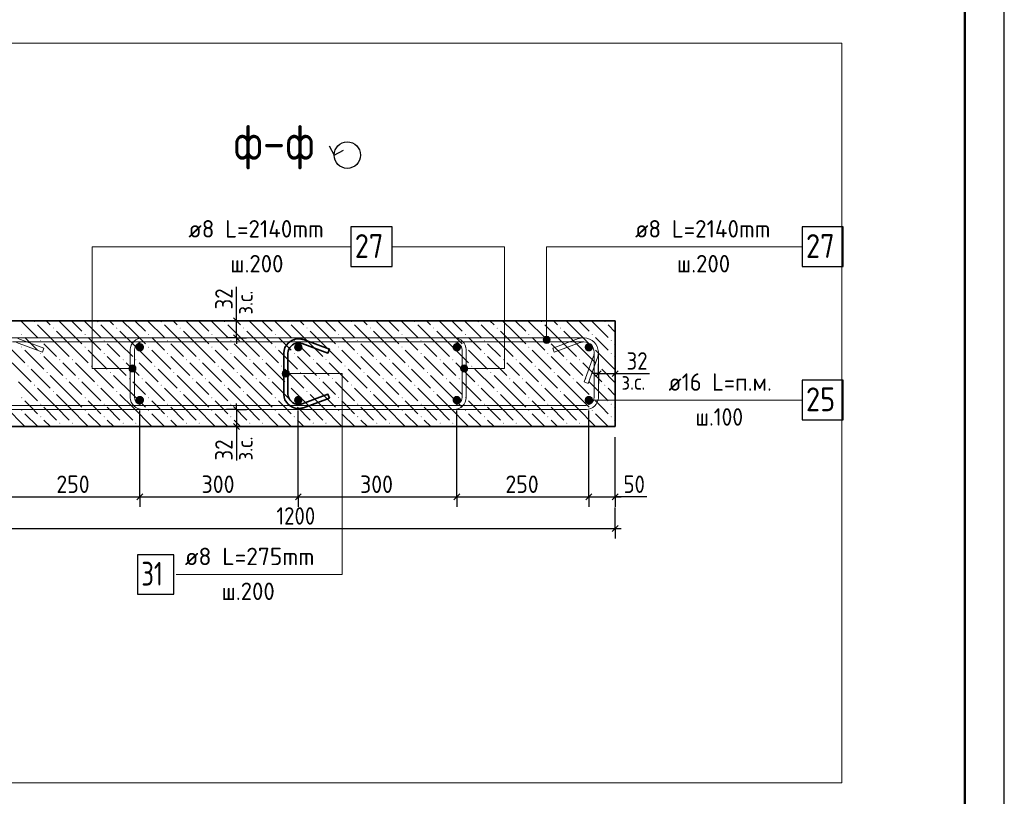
# Model space of a CAD drawing. Header units: millimetres. Extents: x 0 to 42000, y 0 to 29700.
# Tile 15 of 18: x 29574 to 42000, y 7198 to 16995. Entities that reach past the tile are written whole.
import ezdxf

# ---------------------------------------------------------------- set-up
doc = ezdxf.new("R2010")
doc.units = ezdxf.units.MM
for name, color, linetype, lineweight in [('S1 Продольная арматура', 7, 'Continuous', 35), ('Standard', 7, 'Continuous', 25), ('ЖБ Пилон', 7, 'Continuous', 35), ('Заголовок чертежа', 7, 'Continuous', 25), ('Затяжка', 52, 'Continuous', 25), ('Позиционная метка линия выноска', 7, 'Continuous', 13)]:
    doc.layers.add(name, color=color, linetype=linetype, lineweight=lineweight)
doc.layers.add('Размерная выноска', color=7, linetype='Continuous')
doc.layers.add('Хомут', color=7, linetype='Continuous', lineweight=25, true_color=0x6e3c1e)
doc.styles.add('ISOCPEUR', font='txt')

msp = doc.modelspace()

# ---------------------------------------------------------------- hatches: boundary and pattern name
at = {"layer": 'S1 Продольная арматура', "linetype": 'Continuous', "lineweight": 18, "transparency": 33554687}
for points in [[(31144, 12863), (31140, 12883), (31128, 12901), (31111, 12912), (31090, 12916), (31070, 12912), (31053, 12901), (31041, 12883), (31037, 12863), (31041, 12843), (31053, 12825), (31070, 12814), (31090, 12810), (31111, 12814), (31128, 12825), (31140, 12843)], [(31144, 12863), (31140, 12883), (31128, 12901), (31111, 12912), (31090, 12916), (31070, 12912), (31053, 12901), (31041, 12883), (31037, 12863), (31041, 12843), (31053, 12825), (31070, 12814), (31090, 12810), (31111, 12814), (31128, 12825), (31140, 12843)], [(33144, 12863), (33140, 12883), (33128, 12901), (33111, 12912), (33090, 12916), (33070, 12912), (33053, 12901), (33041, 12883), (33037, 12863), (33041, 12843), (33053, 12825), (33070, 12814), (33090, 12810), (33111, 12814), (33128, 12825), (33140, 12843)], [(33144, 12863), (33140, 12883), (33128, 12901), (33111, 12912), (33090, 12916), (33070, 12912), (33053, 12901), (33041, 12883), (33037, 12863), (33041, 12843), (33053, 12825), (33070, 12814), (33090, 12810), (33111, 12814), (33128, 12825), (33140, 12843)], [(35144, 12863), (35140, 12883), (35128, 12901), (35111, 12912), (35090, 12916), (35070, 12912), (35053, 12901), (35041, 12883), (35037, 12863), (35041, 12843), (35053, 12825), (35070, 12814), (35090, 12810), (35111, 12814), (35128, 12825), (35140, 12843)], [(35144, 12863), (35140, 12883), (35128, 12901), (35111, 12912), (35090, 12916), (35070, 12912), (35053, 12901), (35041, 12883), (35037, 12863), (35041, 12843), (35053, 12825), (35070, 12814), (35090, 12810), (35111, 12814), (35128, 12825), (35140, 12843)], [(36810, 12863), (36806, 12883), (36795, 12901), (36777, 12912), (36757, 12916), (36737, 12912), (36719, 12901), (36708, 12883), (36704, 12863), (36708, 12843), (36719, 12825), (36737, 12814), (36757, 12810), (36777, 12814), (36795, 12825), (36806, 12843)], [(36810, 12863), (36806, 12883), (36795, 12901), (36777, 12912), (36757, 12916), (36737, 12912), (36719, 12901), (36708, 12883), (36704, 12863), (36708, 12843), (36719, 12825), (36737, 12814), (36757, 12810), (36777, 12814), (36795, 12825), (36806, 12843)], [(31144, 12196), (31140, 12217), (31128, 12234), (31111, 12246), (31090, 12250), (31070, 12246), (31053, 12234), (31041, 12217), (31037, 12196), (31041, 12176), (31053, 12159), (31070, 12147), (31090, 12143), (31111, 12147), (31128, 12159), (31140, 12176)], [(31144, 12196), (31140, 12217), (31128, 12234), (31111, 12246), (31090, 12250), (31070, 12246), (31053, 12234), (31041, 12217), (31037, 12196), (31041, 12176), (31053, 12159), (31070, 12147), (31090, 12143), (31111, 12147), (31128, 12159), (31140, 12176)], [(33144, 12196), (33140, 12217), (33128, 12234), (33111, 12246), (33090, 12250), (33070, 12246), (33053, 12234), (33041, 12217), (33037, 12196), (33041, 12176), (33053, 12159), (33070, 12147), (33090, 12143), (33111, 12147), (33128, 12159), (33140, 12176)], [(33144, 12196), (33140, 12217), (33128, 12234), (33111, 12246), (33090, 12250), (33070, 12246), (33053, 12234), (33041, 12217), (33037, 12196), (33041, 12176), (33053, 12159), (33070, 12147), (33090, 12143), (33111, 12147), (33128, 12159), (33140, 12176)], [(35144, 12196), (35140, 12217), (35128, 12234), (35111, 12246), (35090, 12250), (35070, 12246), (35053, 12234), (35041, 12217), (35037, 12196), (35041, 12176), (35053, 12159), (35070, 12147), (35090, 12143), (35111, 12147), (35128, 12159), (35140, 12176)], [(35144, 12196), (35140, 12217), (35128, 12234), (35111, 12246), (35090, 12250), (35070, 12246), (35053, 12234), (35041, 12217), (35037, 12196), (35041, 12176), (35053, 12159), (35070, 12147), (35090, 12143), (35111, 12147), (35128, 12159), (35140, 12176)], [(36810, 12196), (36806, 12217), (36795, 12234), (36777, 12246), (36757, 12250), (36737, 12246), (36719, 12234), (36708, 12217), (36704, 12196), (36708, 12176), (36719, 12159), (36737, 12147), (36757, 12143), (36777, 12147), (36795, 12159), (36806, 12176)], [(36810, 12196), (36806, 12217), (36795, 12234), (36777, 12246), (36757, 12250), (36737, 12246), (36719, 12234), (36708, 12217), (36704, 12196), (36708, 12176), (36719, 12159), (36737, 12147), (36757, 12143), (36777, 12147), (36795, 12159), (36806, 12176)]]:
    msp.add_hatch(color=7, dxfattribs=at).paths.add_polyline_path(points)
at = {"layer": 'ЖБ Пилон', "linetype": 'Continuous', "lineweight": 18, "transparency": 33554687}
for points in [[(29753, 13185), (29760, 13192), (29766, 13185), (29760, 13179)], [(30553, 13185), (30560, 13192), (30566, 13185), (30560, 13179)], [(31353, 13185), (31360, 13192), (31366, 13185), (31360, 13179)], [(32153, 13185), (32160, 13192), (32166, 13185), (32160, 13179)], [(32953, 13185), (32960, 13192), (32966, 13185), (32960, 13179)], [(33753, 13185), (33760, 13192), (33766, 13185), (33760, 13179)], [(34553, 13185), (34560, 13192), (34566, 13185), (34560, 13179)], [(35353, 13185), (35360, 13192), (35366, 13185), (35360, 13179)], [(36153, 13185), (36160, 13192), (36166, 13185), (36160, 13179)], [(36953, 13185), (36960, 13192), (36966, 13185), (36960, 13179)], [(29993, 13105), (30000, 13112), (30006, 13105), (30000, 13099)], [(30793, 13105), (30800, 13112), (30806, 13105), (30800, 13099)], [(31593, 13105), (31600, 13112), (31606, 13105), (31600, 13099)], [(32393, 13105), (32400, 13112), (32406, 13105), (32400, 13099)], [(33193, 13105), (33200, 13112), (33206, 13105), (33200, 13099)], [(33993, 13105), (34000, 13112), (34006, 13105), (34000, 13099)], [(34793, 13105), (34800, 13112), (34806, 13105), (34800, 13099)], [(35593, 13105), (35600, 13112), (35606, 13105), (35600, 13099)], [(36393, 13105), (36400, 13112), (36406, 13105), (36400, 13099)], [(29593, 13025), (29600, 13032), (29606, 13025), (29600, 13019)], [(29833, 12945), (29840, 12952), (29846, 12945), (29840, 12939)], [(30393, 13025), (30400, 13032), (30406, 13025), (30400, 13019)], [(30633, 12945), (30640, 12952), (30646, 12945), (30640, 12939)], [(31193, 13025), (31200, 13032), (31206, 13025), (31200, 13019)], [(31433, 12945), (31440, 12952), (31446, 12945), (31440, 12939)], [(31993, 13025), (32000, 13032), (32006, 13025), (32000, 13019)], [(32233, 12945), (32240, 12952), (32246, 12945), (32240, 12939)], [(32793, 13025), (32800, 13032), (32806, 13025), (32800, 13019)], [(33033, 12945), (33040, 12952), (33046, 12945), (33040, 12939)], [(33593, 13025), (33600, 13032), (33606, 13025), (33600, 13019)], [(33833, 12945), (33840, 12952), (33846, 12945), (33840, 12939)], [(34393, 13025), (34400, 13032), (34406, 13025), (34400, 13019)], [(34633, 12945), (34640, 12952), (34646, 12945), (34640, 12939)], [(35193, 13025), (35200, 13032), (35206, 13025), (35200, 13019)], [(35433, 12945), (35440, 12952), (35446, 12945), (35440, 12939)], [(35993, 13025), (36000, 13032), (36006, 13025), (36000, 13019)], [(36233, 12945), (36240, 12952), (36246, 12945), (36240, 12939)], [(36793, 13025), (36800, 13032), (36806, 13025), (36800, 13019)], [(37033, 12945), (37040, 12952), (37046, 12945), (37040, 12939)], [(29593, 12865), (29600, 12872), (29606, 12865), (29600, 12859)], [(30393, 12865), (30400, 12872), (30406, 12865), (30400, 12859)], [(31193, 12865), (31200, 12872), (31206, 12865), (31200, 12859)], [(31993, 12865), (32000, 12872), (32006, 12865), (32000, 12859)], [(32793, 12865), (32800, 12872), (32806, 12865), (32800, 12859)], [(33593, 12865), (33600, 12872), (33606, 12865), (33600, 12859)], [(34393, 12865), (34400, 12872), (34406, 12865), (34400, 12859)], [(35193, 12865), (35200, 12872), (35206, 12865), (35200, 12859)], [(35993, 12865), (36000, 12872), (36006, 12865), (36000, 12859)], [(36793, 12865), (36800, 12872), (36806, 12865), (36800, 12859)], [(29833, 12785), (29840, 12792), (29846, 12785), (29840, 12779)], [(30073, 12705), (30080, 12712), (30086, 12705), (30080, 12699)], [(30233, 12705), (30240, 12712), (30246, 12705), (30240, 12699)], [(30633, 12785), (30640, 12792), (30646, 12785), (30640, 12779)], [(30873, 12705), (30880, 12712), (30886, 12705), (30880, 12699)], [(31033, 12705), (31040, 12712), (31046, 12705), (31040, 12699)], [(31433, 12785), (31440, 12792), (31446, 12785), (31440, 12779)], [(31673, 12705), (31680, 12712), (31686, 12705), (31680, 12699)], [(31833, 12705), (31840, 12712), (31846, 12705), (31840, 12699)], [(32233, 12785), (32240, 12792), (32246, 12785), (32240, 12779)], [(32473, 12705), (32480, 12712), (32486, 12705), (32480, 12699)], [(32633, 12705), (32640, 12712), (32646, 12705), (32640, 12699)], [(33033, 12785), (33040, 12792), (33046, 12785), (33040, 12779)], [(33273, 12705), (33280, 12712), (33286, 12705), (33280, 12699)], [(33433, 12705), (33440, 12712), (33446, 12705), (33440, 12699)], [(33833, 12785), (33840, 12792), (33846, 12785), (33840, 12779)], [(34073, 12705), (34080, 12712), (34086, 12705), (34080, 12699)], [(34233, 12705), (34240, 12712), (34246, 12705), (34240, 12699)], [(34633, 12785), (34640, 12792), (34646, 12785), (34640, 12779)], [(34873, 12705), (34880, 12712), (34886, 12705), (34880, 12699)], [(35033, 12705), (35040, 12712), (35046, 12705), (35040, 12699)], [(35433, 12785), (35440, 12792), (35446, 12785), (35440, 12779)], [(35673, 12705), (35680, 12712), (35686, 12705), (35680, 12699)], [(35833, 12705), (35840, 12712), (35846, 12705), (35840, 12699)], [(36233, 12785), (36240, 12792), (36246, 12785), (36240, 12779)], [(36473, 12705), (36480, 12712), (36486, 12705), (36480, 12699)], [(36633, 12705), (36640, 12712), (36646, 12705), (36640, 12699)], [(37033, 12785), (37040, 12792), (37046, 12785), (37040, 12779)], [(29673, 12625), (29680, 12632), (29686, 12625), (29680, 12619)], [(29913, 12545), (29920, 12552), (29926, 12545), (29920, 12539)], [(30473, 12625), (30480, 12632), (30486, 12625), (30480, 12619)], [(30713, 12545), (30720, 12552), (30726, 12545), (30720, 12539)], [(31273, 12625), (31280, 12632), (31286, 12625), (31280, 12619)], [(31513, 12545), (31520, 12552), (31526, 12545), (31520, 12539)], [(32073, 12625), (32080, 12632), (32086, 12625), (32080, 12619)], [(32313, 12545), (32320, 12552), (32326, 12545), (32320, 12539)], [(32873, 12625), (32880, 12632), (32886, 12625), (32880, 12619)], [(33113, 12545), (33120, 12552), (33126, 12545), (33120, 12539)], [(33673, 12625), (33680, 12632), (33686, 12625), (33680, 12619)], [(33913, 12545), (33920, 12552), (33926, 12545), (33920, 12539)], [(34473, 12625), (34480, 12632), (34486, 12625), (34480, 12619)], [(34713, 12545), (34720, 12552), (34726, 12545), (34720, 12539)], [(35273, 12625), (35280, 12632), (35286, 12625), (35280, 12619)], [(35513, 12545), (35520, 12552), (35526, 12545), (35520, 12539)], [(36073, 12625), (36080, 12632), (36086, 12625), (36080, 12619)], [(36313, 12545), (36320, 12552), (36326, 12545), (36320, 12539)], [(36873, 12625), (36880, 12632), (36886, 12625), (36880, 12619)], [(30153, 12465), (30160, 12472), (30166, 12465), (30160, 12459)], [(30313, 12465), (30320, 12472), (30326, 12465), (30320, 12459)], [(30953, 12465), (30960, 12472), (30966, 12465), (30960, 12459)], [(31113, 12465), (31120, 12472), (31126, 12465), (31120, 12459)], [(31753, 12465), (31760, 12472), (31766, 12465), (31760, 12459)], [(31913, 12465), (31920, 12472), (31926, 12465), (31920, 12459)], [(32553, 12465), (32560, 12472), (32566, 12465), (32560, 12459)], [(32713, 12465), (32720, 12472), (32726, 12465), (32720, 12459)], [(33353, 12465), (33360, 12472), (33366, 12465), (33360, 12459)], [(33513, 12465), (33520, 12472), (33526, 12465), (33520, 12459)], [(34153, 12465), (34160, 12472), (34166, 12465), (34160, 12459)], [(34313, 12465), (34320, 12472), (34326, 12465), (34320, 12459)], [(34953, 12465), (34960, 12472), (34966, 12465), (34960, 12459)], [(35113, 12465), (35120, 12472), (35126, 12465), (35120, 12459)], [(35753, 12465), (35760, 12472), (35766, 12465), (35760, 12459)], [(35913, 12465), (35920, 12472), (35926, 12465), (35920, 12459)], [(36553, 12465), (36560, 12472), (36566, 12465), (36560, 12459)], [(36713, 12465), (36720, 12472), (36726, 12465), (36720, 12459)], [(29753, 12385), (29760, 12392), (29766, 12385), (29760, 12379)], [(29993, 12305), (30000, 12312), (30006, 12305), (30000, 12299)], [(30553, 12385), (30560, 12392), (30566, 12385), (30560, 12379)], [(30793, 12305), (30800, 12312), (30806, 12305), (30800, 12299)], [(31353, 12385), (31360, 12392), (31366, 12385), (31360, 12379)], [(31593, 12305), (31600, 12312), (31606, 12305), (31600, 12299)], [(32153, 12385), (32160, 12392), (32166, 12385), (32160, 12379)], [(32393, 12305), (32400, 12312), (32406, 12305), (32400, 12299)], [(32953, 12385), (32960, 12392), (32966, 12385), (32960, 12379)], [(33193, 12305), (33200, 12312), (33206, 12305), (33200, 12299)], [(33753, 12385), (33760, 12392), (33766, 12385), (33760, 12379)], [(33993, 12305), (34000, 12312), (34006, 12305), (34000, 12299)], [(34553, 12385), (34560, 12392), (34566, 12385), (34560, 12379)], [(34793, 12305), (34800, 12312), (34806, 12305), (34800, 12299)], [(35353, 12385), (35360, 12392), (35366, 12385), (35360, 12379)], [(35593, 12305), (35600, 12312), (35606, 12305), (35600, 12299)], [(36153, 12385), (36160, 12392), (36166, 12385), (36160, 12379)], [(36393, 12305), (36400, 12312), (36406, 12305), (36400, 12299)], [(36953, 12385), (36960, 12392), (36966, 12385), (36960, 12379)], [(29593, 12225), (29600, 12232), (29606, 12225), (29600, 12219)], [(30393, 12225), (30400, 12232), (30406, 12225), (30400, 12219)], [(31193, 12225), (31200, 12232), (31206, 12225), (31200, 12219)], [(31993, 12225), (32000, 12232), (32006, 12225), (32000, 12219)], [(32793, 12225), (32800, 12232), (32806, 12225), (32800, 12219)], [(33593, 12225), (33600, 12232), (33606, 12225), (33600, 12219)], [(34393, 12225), (34400, 12232), (34406, 12225), (34400, 12219)], [(35193, 12225), (35200, 12232), (35206, 12225), (35200, 12219)], [(35993, 12225), (36000, 12232), (36006, 12225), (36000, 12219)], [(36793, 12225), (36800, 12232), (36806, 12225), (36800, 12219)], [(29593, 12065), (29600, 12072), (29606, 12065), (29600, 12059)], [(29833, 12145), (29840, 12152), (29846, 12145), (29840, 12139)], [(30393, 12065), (30400, 12072), (30406, 12065), (30400, 12059)], [(30633, 12145), (30640, 12152), (30646, 12145), (30640, 12139)], [(31193, 12065), (31200, 12072), (31206, 12065), (31200, 12059)], [(31433, 12145), (31440, 12152), (31446, 12145), (31440, 12139)], [(31993, 12065), (32000, 12072), (32006, 12065), (32000, 12059)], [(32233, 12145), (32240, 12152), (32246, 12145), (32240, 12139)], [(32793, 12065), (32800, 12072), (32806, 12065), (32800, 12059)], [(33033, 12145), (33040, 12152), (33046, 12145), (33040, 12139)], [(33593, 12065), (33600, 12072), (33606, 12065), (33600, 12059)], [(33833, 12145), (33840, 12152), (33846, 12145), (33840, 12139)], [(34393, 12065), (34400, 12072), (34406, 12065), (34400, 12059)], [(34633, 12145), (34640, 12152), (34646, 12145), (34640, 12139)], [(35193, 12065), (35200, 12072), (35206, 12065), (35200, 12059)], [(35433, 12145), (35440, 12152), (35446, 12145), (35440, 12139)], [(35993, 12065), (36000, 12072), (36006, 12065), (36000, 12059)], [(36233, 12145), (36240, 12152), (36246, 12145), (36240, 12139)], [(36793, 12065), (36800, 12072), (36806, 12065), (36800, 12059)], [(37033, 12145), (37040, 12152), (37046, 12145), (37040, 12139)], [(29833, 11985), (29840, 11992), (29846, 11985), (29840, 11979)], [(30633, 11985), (30640, 11992), (30646, 11985), (30640, 11979)], [(31433, 11985), (31440, 11992), (31446, 11985), (31440, 11979)], [(32233, 11985), (32240, 11992), (32246, 11985), (32240, 11979)], [(33033, 11985), (33040, 11992), (33046, 11985), (33040, 11979)], [(33833, 11985), (33840, 11992), (33846, 11985), (33840, 11979)], [(34633, 11985), (34640, 11992), (34646, 11985), (34640, 11979)], [(35433, 11985), (35440, 11992), (35446, 11985), (35440, 11979)], [(36233, 11985), (36240, 11992), (36246, 11985), (36240, 11979)], [(37033, 11985), (37040, 11992), (37046, 11985), (37040, 11979)], [(30073, 11905), (30080, 11912), (30086, 11905), (30080, 11899)], [(30233, 11905), (30240, 11912), (30246, 11905), (30240, 11899)], [(30873, 11905), (30880, 11912), (30886, 11905), (30880, 11899)], [(31033, 11905), (31040, 11912), (31046, 11905), (31040, 11899)], [(31673, 11905), (31680, 11912), (31686, 11905), (31680, 11899)], [(31833, 11905), (31840, 11912), (31846, 11905), (31840, 11899)], [(32473, 11905), (32480, 11912), (32486, 11905), (32480, 11899)], [(32633, 11905), (32640, 11912), (32646, 11905), (32640, 11899)], [(33273, 11905), (33280, 11912), (33286, 11905), (33280, 11899)], [(33433, 11905), (33440, 11912), (33446, 11905), (33440, 11899)], [(34073, 11905), (34080, 11912), (34086, 11905), (34080, 11899)], [(34233, 11905), (34240, 11912), (34246, 11905), (34240, 11899)], [(34873, 11905), (34880, 11912), (34886, 11905), (34880, 11899)], [(35033, 11905), (35040, 11912), (35046, 11905), (35040, 11899)], [(35673, 11905), (35680, 11912), (35686, 11905), (35680, 11899)], [(35833, 11905), (35840, 11912), (35846, 11905), (35840, 11899)], [(36473, 11905), (36480, 11912), (36486, 11905), (36480, 11899)], [(36633, 11905), (36640, 11912), (36646, 11905), (36640, 11899)]]:
    msp.add_hatch(color=7, dxfattribs=at).paths.add_polyline_path(points, flags=16)
at = {"layer": 'Позиционная метка линия выноска', "linetype": 'Continuous', "lineweight": 13, "transparency": 33554687}
for points in [[(36262, 12979), (36185, 12979), (36179, 12956)], [(36262, 12979), (36179, 12956), (36269, 12956)], [(36269, 12956), (36179, 12956), (36185, 12934)], [(36246, 12995), (36201, 12995), (36185, 12979)], [(36246, 12995), (36185, 12979), (36262, 12979)], [(36269, 12956), (36185, 12934), (36262, 12934)], [(36262, 12934), (36185, 12934), (36201, 12918)], [(36201, 12995), (36246, 12995), (36224, 13001)], [(36262, 12934), (36201, 12918), (36246, 12918)], [(36246, 12918), (36201, 12918), (36224, 12911)], [(30958, 12574), (30958, 12619), (30952, 12596)], [(30958, 12619), (30974, 12558), (30974, 12635)], [(30958, 12619), (30958, 12574), (30974, 12558)], [(30974, 12635), (30997, 12551), (30997, 12641)], [(30974, 12635), (30974, 12558), (30997, 12551)], [(30997, 12641), (30997, 12551), (31019, 12558)], [(30997, 12641), (31019, 12558), (31019, 12635)], [(31019, 12635), (31019, 12558), (31036, 12574)], [(31019, 12635), (31036, 12574), (31036, 12619)], [(31036, 12619), (31036, 12574), (31042, 12596)], [(32895, 12507), (32895, 12552), (32888, 12530)], [(32911, 12491), (32911, 12568), (32895, 12552)], [(32911, 12491), (32895, 12552), (32895, 12507)], [(32933, 12485), (32933, 12575), (32911, 12568)], [(32933, 12485), (32911, 12568), (32911, 12491)], [(32956, 12491), (32956, 12568), (32933, 12575)], [(32956, 12491), (32933, 12575), (32933, 12485)], [(32972, 12507), (32972, 12552), (32956, 12568)], [(32972, 12507), (32956, 12568), (32956, 12491)], [(32972, 12552), (32972, 12507), (32978, 12530)], [(35145, 12574), (35145, 12619), (35139, 12596)], [(35161, 12558), (35161, 12635), (35145, 12619)], [(35161, 12558), (35145, 12619), (35145, 12574)], [(35184, 12551), (35184, 12641), (35161, 12635)], [(35184, 12551), (35161, 12635), (35161, 12558)], [(35206, 12558), (35206, 12635), (35184, 12641)], [(35206, 12558), (35184, 12641), (35184, 12551)], [(35222, 12574), (35222, 12619), (35206, 12635)], [(35222, 12574), (35206, 12635), (35206, 12558)], [(35222, 12619), (35222, 12574), (35229, 12596)]]:
    msp.add_hatch(color=7, dxfattribs=at).paths.add_polyline_path(points)

# ---------------------------------------------------------------- linework, layer by layer
at = {"layer": 'S1 Продольная арматура', "color": 7, "linetype": 'Continuous', "lineweight": 25, "transparency": 33554687}
msp.add_lwpolyline([(39447, 11946), (39967, 11946), (39967, 12446), (39447, 12446), (39447, 11946)], dxfattribs=at)
at = {"layer": 'Standard', "color": 7, "linetype": 'Continuous', "lineweight": -3, "transparency": 33554687}
for p, q in [((32311, 13196), (32186, 13196)), ((32311, 13196), (32311, 13271)), ((32311, 13196), (32436, 13196)), ((32311, 12983), (32311, 13196)), ((32311, 12983), (32186, 12983)), ((32311, 12983), (32436, 12983)), ((32311, 12983), (32311, 12908)), ((36877, 12530), (36877, 12655)), ((37090, 12530), (37090, 12655)), ((36877, 12530), (36802, 12530)), ((36877, 12530), (36877, 12405)), ((36877, 12530), (37090, 12530)), ((37090, 12530), (37090, 12405)), ((37090, 12530), (37165, 12530)), ((32311, 12077), (32186, 12077)), ((32311, 12077), (32311, 12152)), ((32311, 12077), (32436, 12077)), ((32311, 12077), (32311, 11863)), ((32311, 11863), (32186, 11863)), ((32311, 11863), (32436, 11863)), ((32311, 11863), (32311, 11788)), ((31090, 10975), (31090, 11100)), ((33090, 10975), (33090, 11100)), ((35090, 10975), (35090, 11100)), ((36757, 10975), (36757, 11100)), ((37090, 10975), (37090, 11100)), ((29424, 10975), (31090, 10975)), ((31090, 10975), (31090, 10850)), ((31090, 10975), (33090, 10975)), ((33090, 10975), (33090, 10850)), ((33090, 10975), (35090, 10975)), ((35090, 10975), (35090, 10850)), ((35090, 10975), (36757, 10975)), ((36757, 10975), (36757, 10850)), ((36757, 10975), (37090, 10975)), ((37090, 10975), (37090, 10850)), ((37090, 10975), (37165, 10975)), ((37090, 10575), (37090, 10842)), ((37090, 10575), (37090, 10700)), ((29090, 10575), (37090, 10575)), ((37090, 10575), (37090, 10450)), ((37090, 10575), (37165, 10575))]:
    msp.add_line(p, q, dxfattribs=at)
at = {"layer": 'Standard', "color": 7, "linetype": 'Continuous', "lineweight": 25, "transparency": 33554687}
for p, q in [((32348, 13159), (32273, 13234)), ((32348, 12945), (32273, 13020)), ((36839, 12492), (36914, 12567)), ((37053, 12492), (37128, 12567)), ((32273, 12114), (32348, 12039)), ((32273, 11901), (32348, 11826)), ((31053, 10938), (31128, 11013)), ((33053, 10938), (33128, 11013)), ((35053, 10938), (35128, 11013)), ((36719, 10938), (36794, 11013)), ((37053, 10938), (37128, 11013)), ((37053, 10538), (37128, 10613))]:
    msp.add_line(p, q, dxfattribs=at)
msp.add_lwpolyline([(0, 0), (42000, 0), (42000, 29700), (0, 29700), (0, 0)], close=True, dxfattribs=at)
at = {"layer": 'Standard', "color": 7, "linetype": 'Continuous', "lineweight": 50, "transparency": 33554687}
msp.add_lwpolyline([(2000, 29200), (41500, 29200), (41500, 500), (2000, 500), (2000, 29200)], close=True, dxfattribs=at)
at = {"layer": 'Standard', "color": 7, "linetype": 'Continuous', "lineweight": 13, "transparency": 33554687}
msp.add_lwpolyline([(41500, 29200), (23000, 29200), (23000, 6000), (41500, 6000), (41500, 29200)], dxfattribs=at)
at = {"layer": 'Standard', "color": 254, "linetype": 'Continuous', "lineweight": 13, "true_color": 0xc4c4ff, "transparency": 33554687}
msp.add_lwpolyline([(24715, 7368), (39951, 7368), (39951, 16698), (24715, 16698), (24715, 7368)], dxfattribs=at)
at = {"layer": 'Standard', "color": 7, "linetype": 'Continuous', "lineweight": 25, "transparency": 33554687}
msp.add_lwpolyline([(33478, 15404), (33542, 15287), (33659, 15350)], dxfattribs=at)
at = {"layer": 'Standard', "color": 7, "linetype": 'Continuous', "lineweight": -3, "transparency": 33554687}
for points in [[(31090, 10975), (31090, 10992), (31090, 10992), (31090, 10992), (31090, 10992), (31090, 10992), (31090, 10992), (31090, 10992), (31090, 10992), (31090, 12063)], [(33090, 10975), (33090, 10992), (33090, 10992), (33090, 10992), (33090, 10992), (33090, 10992), (33090, 10992), (33090, 12063)], [(35090, 10975), (35090, 10992), (35090, 10992), (35090, 10992), (35090, 10992), (35090, 12063)], [(36757, 10975), (36757, 10992), (36757, 10992), (36757, 12063)], [(37090, 10975), (37090, 10992), (37090, 10992), (37090, 11730)]]:
    msp.add_lwpolyline(points, dxfattribs=at)
at = {"layer": 'Standard', "color": 7, "linetype": 'Continuous', "lineweight": 25, "transparency": 33554687}
msp.add_circle((33709, 15287), 167, dxfattribs=at)
at = {"layer": 'ЖБ Пилон', "color": 7, "linetype": 'Continuous', "lineweight": 35, "transparency": 33554687}
for p, q in [((37090, 13196), (29090, 13196)), ((37090, 11863), (37090, 13196)), ((29090, 11863), (37090, 11863))]:
    msp.add_line(p, q, dxfattribs=at)
at = {"layer": 'ЖБ Пилон', "color": 9, "linetype": 'Continuous', "lineweight": 18, "true_color": 0xc7c7c7, "transparency": 33554687}
for p, q in [((29589, 13196), (29800, 12985)), ((29909, 13196), (29960, 13145)), ((30200, 13065), (30069, 13196)), ((30229, 13196), (30360, 13065)), ((30389, 13196), (30600, 12985)), ((30709, 13196), (30760, 13145)), ((31000, 13065), (30869, 13196)), ((31029, 13196), (31160, 13065)), ((31189, 13196), (31400, 12985)), ((31509, 13196), (31560, 13145)), ((31800, 13065), (31669, 13196)), ((31829, 13196), (31960, 13065)), ((31989, 13196), (32200, 12985)), ((32309, 13196), (32360, 13145)), ((32600, 13065), (32469, 13196)), ((32629, 13196), (32760, 13065)), ((32789, 13196), (33000, 12985)), ((33109, 13196), (33160, 13145)), ((33400, 13065), (33269, 13196)), ((33429, 13196), (33560, 13065)), ((33589, 13196), (33800, 12985)), ((33909, 13196), (33960, 13145)), ((34200, 13065), (34069, 13196)), ((34229, 13196), (34360, 13065)), ((34389, 13196), (34600, 12985)), ((34709, 13196), (34760, 13145)), ((35000, 13065), (34869, 13196)), ((35029, 13196), (35160, 13065)), ((35189, 13196), (35400, 12985)), ((35509, 13196), (35560, 13145)), ((35800, 13065), (35669, 13196)), ((35829, 13196), (35960, 13065)), ((35989, 13196), (36200, 12985)), ((36309, 13196), (36360, 13145)), ((36600, 13065), (36469, 13196)), ((36629, 13196), (36760, 13065)), ((36789, 13196), (37000, 12985)), ((30040, 12905), (29800, 13145)), ((30040, 13065), (30200, 12905)), ((30200, 13065), (30360, 12905)), ((30840, 12905), (30600, 13145)), ((30840, 13065), (31000, 12905)), ((31000, 13065), (31160, 12905)), ((31640, 12905), (31400, 13145)), ((31640, 13065), (31800, 12905)), ((31800, 13065), (31960, 12905)), ((32440, 12905), (32200, 13145)), ((32440, 13065), (32600, 12905)), ((32600, 13065), (32760, 12905)), ((33240, 12905), (33000, 13145)), ((33240, 13065), (33400, 12905)), ((33400, 13065), (33560, 12905)), ((34040, 12905), (33800, 13145)), ((34040, 13065), (34200, 12905)), ((34200, 13065), (34360, 12905)), ((34840, 12905), (34600, 13145)), ((34840, 13065), (35000, 12905)), ((35000, 13065), (35160, 12905)), ((35640, 12905), (35400, 13145)), ((35640, 13065), (35800, 12905)), ((35800, 13065), (35960, 12905)), ((36440, 12905), (36200, 13145)), ((36440, 13065), (36600, 12905)), ((36600, 13065), (36760, 12905)), ((37090, 13055), (37000, 13145)), ((29720, 12905), (29640, 12985)), ((30520, 12905), (30440, 12985)), ((31320, 12905), (31240, 12985)), ((32120, 12905), (32040, 12985)), ((32920, 12905), (32840, 12985)), ((33720, 12905), (33640, 12985)), ((34520, 12905), (34440, 12985)), ((35320, 12905), (35240, 12985)), ((36120, 12905), (36040, 12985)), ((36920, 12905), (36840, 12985)), ((29400, 12905), (29640, 12665)), ((29640, 12825), (29880, 12585)), ((29800, 12825), (29720, 12905)), ((29880, 12905), (30040, 12745)), ((30040, 12905), (30200, 12745)), ((30200, 12905), (30440, 12665)), ((30440, 12825), (30680, 12585)), ((30600, 12825), (30520, 12905)), ((30680, 12905), (30840, 12745)), ((30840, 12905), (31000, 12745)), ((31000, 12905), (31240, 12665)), ((31240, 12825), (31480, 12585)), ((31400, 12825), (31320, 12905)), ((31480, 12905), (31640, 12745)), ((31640, 12905), (31800, 12745)), ((31800, 12905), (32040, 12665)), ((32040, 12825), (32280, 12585)), ((32200, 12825), (32120, 12905)), ((32280, 12905), (32440, 12745)), ((32440, 12905), (32600, 12745)), ((32600, 12905), (32840, 12665)), ((32840, 12825), (33080, 12585)), ((33000, 12825), (32920, 12905)), ((33080, 12905), (33240, 12745)), ((33240, 12905), (33400, 12745)), ((33400, 12905), (33640, 12665)), ((33640, 12825), (33880, 12585)), ((33800, 12825), (33720, 12905)), ((33880, 12905), (34040, 12745)), ((34040, 12905), (34200, 12745)), ((34200, 12905), (34440, 12665)), ((34440, 12825), (34680, 12585)), ((34600, 12825), (34520, 12905)), ((34680, 12905), (34840, 12745)), ((34840, 12905), (35000, 12745)), ((35000, 12905), (35240, 12665)), ((35240, 12825), (35480, 12585)), ((35400, 12825), (35320, 12905)), ((35480, 12905), (35640, 12745)), ((35640, 12905), (35800, 12745)), ((35800, 12905), (36040, 12665)), ((36040, 12825), (36280, 12585)), ((36200, 12825), (36120, 12905)), ((36280, 12905), (36440, 12745)), ((36440, 12905), (36600, 12745)), ((36600, 12905), (36840, 12665)), ((36840, 12825), (37080, 12585)), ((37000, 12825), (36920, 12905)), ((37080, 12905), (37090, 12895)), ((29880, 12745), (30120, 12505)), ((30680, 12745), (30920, 12505)), ((31480, 12745), (31720, 12505)), ((32280, 12745), (32520, 12505)), ((33080, 12745), (33320, 12505)), ((33880, 12745), (34120, 12505)), ((34680, 12745), (34920, 12505)), ((35480, 12745), (35720, 12505)), ((36280, 12745), (36520, 12505)), ((37080, 12745), (37090, 12735)), ((29480, 12665), (29720, 12425)), ((29720, 12585), (29960, 12345)), ((30200, 12585), (30120, 12665)), ((30280, 12505), (30200, 12585)), ((30280, 12665), (30520, 12425)), ((30520, 12585), (30760, 12345)), ((31000, 12585), (30920, 12665)), ((31080, 12505), (31000, 12585)), ((31080, 12665), (31320, 12425)), ((31320, 12585), (31560, 12345)), ((31800, 12585), (31720, 12665)), ((31880, 12505), (31800, 12585)), ((31880, 12665), (32120, 12425)), ((32120, 12585), (32360, 12345)), ((32600, 12585), (32520, 12665)), ((32680, 12505), (32600, 12585)), ((32680, 12665), (32920, 12425)), ((32920, 12585), (33160, 12345)), ((33400, 12585), (33320, 12665)), ((33480, 12505), (33400, 12585)), ((33480, 12665), (33720, 12425)), ((33720, 12585), (33960, 12345)), ((34200, 12585), (34120, 12665)), ((34280, 12505), (34200, 12585)), ((34280, 12665), (34520, 12425)), ((34520, 12585), (34760, 12345)), ((35000, 12585), (34920, 12665)), ((35080, 12505), (35000, 12585)), ((35080, 12665), (35320, 12425)), ((35320, 12585), (35560, 12345)), ((35800, 12585), (35720, 12665)), ((35880, 12505), (35800, 12585)), ((35880, 12665), (36120, 12425)), ((36120, 12585), (36360, 12345)), ((36600, 12585), (36520, 12665)), ((36680, 12505), (36600, 12585)), ((36680, 12665), (36920, 12425)), ((36920, 12585), (37090, 12415)), ((30200, 12265), (29960, 12505)), ((31000, 12265), (30760, 12505)), ((31800, 12265), (31560, 12505)), ((32600, 12265), (32360, 12505)), ((33400, 12265), (33160, 12505)), ((34200, 12265), (33960, 12505)), ((35000, 12265), (34760, 12505)), ((35800, 12265), (35560, 12505)), ((36600, 12265), (36360, 12505)), ((29560, 12425), (29800, 12185)), ((30040, 12105), (29800, 12345)), ((30200, 12425), (30360, 12265)), ((30360, 12425), (30600, 12185)), ((30840, 12105), (30600, 12345)), ((31000, 12425), (31160, 12265)), ((31160, 12425), (31400, 12185)), ((31640, 12105), (31400, 12345)), ((31800, 12425), (31960, 12265)), ((31960, 12425), (32200, 12185)), ((32440, 12105), (32200, 12345)), ((32600, 12425), (32760, 12265)), ((32760, 12425), (33000, 12185)), ((33240, 12105), (33000, 12345)), ((33400, 12425), (33560, 12265)), ((33560, 12425), (33800, 12185)), ((34040, 12105), (33800, 12345)), ((34200, 12425), (34360, 12265)), ((34360, 12425), (34600, 12185)), ((34840, 12105), (34600, 12345)), ((35000, 12425), (35160, 12265)), ((35160, 12425), (35400, 12185)), ((35640, 12105), (35400, 12345)), ((35800, 12425), (35960, 12265)), ((35960, 12425), (36200, 12185)), ((36440, 12105), (36200, 12345)), ((36600, 12425), (36760, 12265)), ((36760, 12425), (37000, 12185)), ((37090, 12255), (37000, 12345)), ((29720, 12105), (29640, 12185)), ((30040, 12265), (30200, 12105)), ((30200, 12265), (30360, 12105)), ((30520, 12105), (30440, 12185)), ((30840, 12265), (31000, 12105)), ((31000, 12265), (31160, 12105)), ((31320, 12105), (31240, 12185)), ((31640, 12265), (31800, 12105)), ((31800, 12265), (31960, 12105)), ((32120, 12105), (32040, 12185)), ((32440, 12265), (32600, 12105)), ((32600, 12265), (32760, 12105)), ((32920, 12105), (32840, 12185)), ((33240, 12265), (33400, 12105)), ((33400, 12265), (33560, 12105)), ((33720, 12105), (33640, 12185)), ((34040, 12265), (34200, 12105)), ((34200, 12265), (34360, 12105)), ((34520, 12105), (34440, 12185)), ((34840, 12265), (35000, 12105)), ((35000, 12265), (35160, 12105)), ((35320, 12105), (35240, 12185)), ((35640, 12265), (35800, 12105)), ((35800, 12265), (35960, 12105)), ((36120, 12105), (36040, 12185)), ((36440, 12265), (36600, 12105)), ((36600, 12265), (36760, 12105)), ((36920, 12105), (36840, 12185)), ((29400, 12105), (29640, 11865)), ((29800, 12025), (29720, 12105)), ((29880, 12105), (30040, 11945)), ((30040, 12105), (30200, 11945)), ((30200, 12105), (30440, 11865)), ((30600, 12025), (30520, 12105)), ((30680, 12105), (30840, 11945)), ((30840, 12105), (31000, 11945)), ((31000, 12105), (31240, 11865)), ((31400, 12025), (31320, 12105)), ((31480, 12105), (31640, 11945)), ((31640, 12105), (31800, 11945)), ((31800, 12105), (32040, 11865)), ((32200, 12025), (32120, 12105)), ((32280, 12105), (32440, 11945)), ((32440, 12105), (32600, 11945)), ((32600, 12105), (32840, 11865)), ((33000, 12025), (32920, 12105)), ((33080, 12105), (33240, 11945)), ((33240, 12105), (33400, 11945)), ((33400, 12105), (33640, 11865)), ((33800, 12025), (33720, 12105)), ((33880, 12105), (34040, 11945)), ((34040, 12105), (34200, 11945)), ((34200, 12105), (34440, 11865)), ((34600, 12025), (34520, 12105)), ((34680, 12105), (34840, 11945)), ((34840, 12105), (35000, 11945)), ((35000, 12105), (35240, 11865)), ((35400, 12025), (35320, 12105)), ((35480, 12105), (35640, 11945)), ((35640, 12105), (35800, 11945)), ((35800, 12105), (36040, 11865)), ((36200, 12025), (36120, 12105)), ((36280, 12105), (36440, 11945)), ((36440, 12105), (36600, 11945)), ((36600, 12105), (36840, 11865)), ((37000, 12025), (36920, 12105)), ((37080, 12105), (37090, 12095)), ((29640, 12025), (29802, 11863)), ((29880, 11945), (29962, 11863)), ((30440, 12025), (30602, 11863)), ((30680, 11945), (30762, 11863)), ((31240, 12025), (31402, 11863)), ((31480, 11945), (31562, 11863)), ((32040, 12025), (32202, 11863)), ((32280, 11945), (32362, 11863)), ((32840, 12025), (33002, 11863)), ((33080, 11945), (33162, 11863)), ((33640, 12025), (33802, 11863)), ((33880, 11945), (33962, 11863)), ((34440, 12025), (34602, 11863)), ((34680, 11945), (34762, 11863)), ((35240, 12025), (35402, 11863)), ((35480, 11945), (35562, 11863)), ((36040, 12025), (36202, 11863)), ((36280, 11945), (36362, 11863)), ((36840, 12025), (37002, 11863)), ((37080, 11945), (37090, 11935)), ((30122, 11863), (30120, 11865)), ((30280, 11865), (30282, 11863)), ((30922, 11863), (30920, 11865)), ((31080, 11865), (31082, 11863)), ((31722, 11863), (31720, 11865)), ((31880, 11865), (31882, 11863)), ((32522, 11863), (32520, 11865)), ((32680, 11865), (32682, 11863)), ((33322, 11863), (33320, 11865)), ((33480, 11865), (33482, 11863)), ((34122, 11863), (34120, 11865)), ((34280, 11865), (34282, 11863)), ((34922, 11863), (34920, 11865)), ((35080, 11865), (35082, 11863)), ((35722, 11863), (35720, 11865)), ((35880, 11865), (35882, 11863)), ((36522, 11863), (36520, 11865)), ((36680, 11865), (36682, 11863))]:
    msp.add_line(p, q, dxfattribs=at)
at = {"layer": 'Затяжка', "color": 7, "linetype": 'Continuous', "lineweight": 35, "transparency": 33554687}
msp.add_lwpolyline([(33483, 12220), (33155, 12100), (33148, 12098), (33141, 12096), (33133, 12094), (33126, 12093), (33118, 12091), (33110, 12091), (33103, 12090), (33095, 12090), (33084, 12090), (33052, 12094), (33018, 12105), (32987, 12123), (32961, 12144), (32940, 12170), (32922, 12201), (32911, 12235), (32907, 12268), (32907, 12792), (32911, 12824), (32922, 12858), (32940, 12889), (32961, 12915), (32987, 12937), (33018, 12954), (33052, 12965), (33084, 12970), (33095, 12970), (33103, 12970), (33110, 12969), (33118, 12968), (33126, 12967), (33133, 12965), (33141, 12964), (33148, 12962), (33155, 12959), (33483, 12840), (33465, 12790), (33138, 12909), (33133, 12911), (33127, 12912), (33122, 12913), (33116, 12914), (33111, 12915), (33106, 12916), (33100, 12916), (33094, 12916), (33088, 12916), (33064, 12913), (33040, 12905), (33017, 12892), (32999, 12877), (32984, 12859), (32971, 12837), (32963, 12812), (32960, 12788), (32960, 12271), (32963, 12247), (32971, 12223), (32984, 12200), (32999, 12182), (33017, 12167), (33040, 12154), (33064, 12146), (33088, 12143), (33094, 12143), (33100, 12143), (33106, 12144), (33111, 12144), (33116, 12145), (33122, 12146), (33127, 12147), (33133, 12149), (33138, 12151), (33465, 12270), (33483, 12220)], dxfattribs=at)
msp.add_lwpolyline([(33483, 12220), (33155, 12100), (33148, 12098), (33141, 12096), (33133, 12094), (33126, 12093), (33118, 12091), (33110, 12091), (33103, 12090), (33095, 12090), (33084, 12090), (33052, 12094), (33018, 12105), (32987, 12123), (32961, 12144), (32940, 12170), (32922, 12201), (32911, 12235), (32907, 12268), (32907, 12792), (32911, 12824), (32922, 12858), (32940, 12889), (32961, 12915), (32987, 12937), (33018, 12954), (33052, 12965), (33084, 12970), (33095, 12970), (33103, 12970), (33110, 12969), (33118, 12968), (33126, 12967), (33133, 12965), (33141, 12964), (33148, 12962), (33155, 12959), (33483, 12840), (33465, 12790), (33138, 12909), (33133, 12911), (33127, 12912), (33122, 12913), (33116, 12914), (33111, 12915), (33106, 12916), (33100, 12916), (33094, 12916), (33088, 12916), (33064, 12913), (33040, 12905), (33017, 12892), (32999, 12877), (32984, 12859), (32971, 12837), (32963, 12812), (32960, 12788), (32960, 12271), (32963, 12247), (32971, 12223), (32984, 12200), (32999, 12182), (33017, 12167), (33040, 12154), (33064, 12146), (33088, 12143), (33094, 12143), (33100, 12143), (33106, 12144), (33111, 12144), (33116, 12145), (33122, 12146), (33127, 12147), (33133, 12149), (33138, 12151), (33465, 12270), (33483, 12220)], dxfattribs=at)
at = {"layer": 'Затяжка', "color": 7, "linetype": 'Continuous', "lineweight": 25, "transparency": 33554687}
msp.add_lwpolyline([(31060, 9746), (31520, 9746), (31520, 10246), (31060, 10246), (31060, 9746)], dxfattribs=at)
at = {"layer": 'Позиционная метка линия выноска', "color": 7, "linetype": 'Continuous', "lineweight": 13, "transparency": 33554687}
for p, q in [((36179, 12956), (36179, 12956)), ((36224, 13001), (36224, 13001)), ((36269, 12956), (36269, 12956)), ((36224, 12911), (36224, 12911)), ((30952, 12596), (30952, 12596)), ((30997, 12641), (30997, 12641)), ((30997, 12551), (30997, 12551)), ((31042, 12596), (31042, 12596)), ((32933, 12575), (32933, 12575)), ((35139, 12596), (35139, 12596)), ((35184, 12641), (35184, 12641)), ((35184, 12551), (35184, 12551)), ((35229, 12596), (35229, 12596)), ((32888, 12530), (32888, 12530)), ((32933, 12485), (32933, 12485)), ((32978, 12530), (32978, 12530)), ((36757, 12196), (39447, 12196))]:
    msp.add_line(p, q, dxfattribs=at)
for points in [[(33750, 14130), (30487, 14130), (30487, 12596), (30997, 12596)], [(34273, 14130), (35693, 14130), (35693, 12596), (35184, 12596)], [(39447, 14130), (36224, 14130), (36224, 12956)], [(31550, 9996), (33643, 9996), (33643, 12530), (32933, 12530)]]:
    msp.add_lwpolyline(points, dxfattribs=at)
for centre in [(36224, 12956), (30997, 12596), (32933, 12530), (35184, 12596)]:
    msp.add_circle(centre, 45, dxfattribs=at)
at = {"layer": 'Размерная выноска', "color": 7, "linetype": 'Continuous', "lineweight": -3, "transparency": 33554687}
for p, q in [((32311, 13196), (32311, 13627)), ((37090, 12530), (37521, 12530)), ((32311, 11863), (32311, 11433)), ((37490, 10975), (37090, 10975))]:
    msp.add_line(p, q, dxfattribs=at)
at = {"layer": 'Хомут', "color": 7, "linetype": 'Continuous', "lineweight": 25, "transparency": 33554687}
for points in [[(33753, 13880), (34273, 13880), (34273, 14380), (33753, 14380), (33753, 13880)], [(39447, 13880), (39967, 13880), (39967, 14380), (39447, 14380), (39447, 13880)]]:
    msp.add_lwpolyline(points, dxfattribs=at)
at = {"layer": 'Хомут', "color": 36, "linetype": 'Continuous', "lineweight": 13, "true_color": 0x6e3c1e, "transparency": 33554687}
for points in [[(29481, 12983), (35060, 12983), (35088, 12979), (35116, 12970), (35143, 12955), (35164, 12937), (35182, 12915), (35197, 12889), (35206, 12861), (35210, 12833), (35210, 12226), (35206, 12199), (35197, 12170), (35182, 12144), (35164, 12122), (35143, 12104), (35116, 12090), (35088, 12080), (35060, 12076), (29453, 12076)], [(29481, 12983), (35060, 12983), (35088, 12979), (35116, 12970), (35143, 12955), (35164, 12937), (35182, 12915), (35197, 12889), (35206, 12861), (35210, 12833), (35210, 12226), (35206, 12199), (35197, 12170), (35182, 12144), (35164, 12122), (35143, 12104), (35116, 12090), (35088, 12080), (35060, 12076), (29453, 12076)], [(29457, 12130), (35057, 12130), (35076, 12132), (35095, 12139), (35112, 12148), (35126, 12160), (35138, 12174), (35148, 12192), (35154, 12211), (35157, 12230), (35157, 12830), (35154, 12849), (35148, 12868), (35138, 12885), (35126, 12899), (35112, 12911), (35095, 12921), (35076, 12927), (35057, 12930), (29485, 12930)], [(29457, 12130), (35057, 12130), (35076, 12132), (35095, 12139), (35112, 12148), (35126, 12160), (35138, 12174), (35148, 12192), (35154, 12211), (35157, 12230), (35157, 12830), (35154, 12849), (35148, 12868), (35138, 12885), (35126, 12899), (35112, 12911), (35095, 12921), (35076, 12927), (35057, 12930), (29485, 12930)], [(29552, 12972), (29880, 12853), (29862, 12803)], [(29552, 12972), (29880, 12853), (29862, 12803)], [(36301, 12853), (36628, 12972), (36635, 12975), (36643, 12977), (36650, 12979), (36658, 12980), (36665, 12981), (36673, 12982), (36681, 12983), (36688, 12983), (36699, 12983), (36732, 12979), (36765, 12967), (36797, 12950), (36822, 12928), (36844, 12903), (36861, 12872), (36872, 12838), (36877, 12805), (36877, 12226), (36873, 12199), (36864, 12170), (36849, 12144), (36831, 12122), (36809, 12104), (36783, 12090), (36754, 12080), (36727, 12076), (31120, 12076), (31093, 12080), (31064, 12090), (31038, 12104), (31016, 12122), (30998, 12144), (30983, 12170), (30974, 12199), (30970, 12226), (30970, 12833), (30974, 12861), (30983, 12889), (30998, 12915), (31016, 12937), (31038, 12955), (31064, 12970), (31093, 12979), (31120, 12983), (36699, 12983), (36732, 12979), (36765, 12967), (36797, 12950), (36822, 12928), (36844, 12903), (36861, 12872), (36872, 12838), (36877, 12805), (36877, 12794), (36877, 12787), (36876, 12779), (36875, 12772), (36874, 12764), (36873, 12756), (36871, 12749), (36869, 12742), (36866, 12734), (36747, 12407), (36697, 12425), (36816, 12752), (36818, 12757), (36819, 12763), (36821, 12768), (36822, 12773), (36822, 12779), (36823, 12784), (36823, 12790), (36824, 12795), (36824, 12802), (36820, 12826), (36812, 12850), (36800, 12872), (36784, 12891), (36766, 12906), (36744, 12918), (36720, 12926), (36695, 12930), (31124, 12930), (31105, 12927), (31086, 12921), (31068, 12911), (31054, 12899), (31042, 12885), (31033, 12868), (31026, 12849), (31024, 12830), (31024, 12230), (31026, 12211), (31033, 12192), (31042, 12174), (31054, 12160), (31068, 12148), (31086, 12139), (31105, 12132), (31124, 12130), (36723, 12130), (36742, 12132), (36761, 12139), (36779, 12148), (36793, 12160), (36805, 12174), (36815, 12192), (36821, 12211), (36824, 12230), (36824, 12802), (36820, 12826), (36812, 12850), (36800, 12872), (36784, 12891), (36766, 12906), (36744, 12918), (36720, 12926), (36695, 12930), (36689, 12930), (36684, 12930), (36678, 12929), (36673, 12929), (36667, 12928), (36662, 12927), (36656, 12925), (36651, 12924), (36646, 12922), (36319, 12803), (36301, 12853)], [(36301, 12853), (36628, 12972), (36635, 12975), (36643, 12977), (36650, 12979), (36658, 12980), (36665, 12981), (36673, 12982), (36681, 12983), (36688, 12983), (36699, 12983), (36732, 12979), (36765, 12967), (36797, 12950), (36822, 12928), (36844, 12903), (36861, 12872), (36872, 12838), (36877, 12805), (36877, 12226), (36873, 12199), (36864, 12170), (36849, 12144), (36831, 12122), (36809, 12104), (36783, 12090), (36754, 12080), (36727, 12076), (31120, 12076), (31093, 12080), (31064, 12090), (31038, 12104), (31016, 12122), (30998, 12144), (30983, 12170), (30974, 12199), (30970, 12226), (30970, 12833), (30974, 12861), (30983, 12889), (30998, 12915), (31016, 12937), (31038, 12955), (31064, 12970), (31093, 12979), (31120, 12983), (36699, 12983), (36732, 12979), (36765, 12967), (36797, 12950), (36822, 12928), (36844, 12903), (36861, 12872), (36872, 12838), (36877, 12805), (36877, 12794), (36877, 12787), (36876, 12779), (36875, 12772), (36874, 12764), (36873, 12756), (36871, 12749), (36869, 12742), (36866, 12734), (36747, 12407), (36697, 12425), (36816, 12752), (36818, 12757), (36819, 12763), (36821, 12768), (36822, 12773), (36822, 12779), (36823, 12784), (36823, 12790), (36824, 12795), (36824, 12802), (36820, 12826), (36812, 12850), (36800, 12872), (36784, 12891), (36766, 12906), (36744, 12918), (36720, 12926), (36695, 12930), (31124, 12930), (31105, 12927), (31086, 12921), (31068, 12911), (31054, 12899), (31042, 12885), (31033, 12868), (31026, 12849), (31024, 12830), (31024, 12230), (31026, 12211), (31033, 12192), (31042, 12174), (31054, 12160), (31068, 12148), (31086, 12139), (31105, 12132), (31124, 12130), (36723, 12130), (36742, 12132), (36761, 12139), (36779, 12148), (36793, 12160), (36805, 12174), (36815, 12192), (36821, 12211), (36824, 12230), (36824, 12802), (36820, 12826), (36812, 12850), (36800, 12872), (36784, 12891), (36766, 12906), (36744, 12918), (36720, 12926), (36695, 12930), (36689, 12930), (36684, 12930), (36678, 12929), (36673, 12929), (36667, 12928), (36662, 12927), (36656, 12925), (36651, 12924), (36646, 12922), (36319, 12803), (36301, 12853)], [(29862, 12803), (29535, 12922)], [(29862, 12803), (29535, 12922)]]:
    msp.add_lwpolyline(points, dxfattribs=at)

# ---------------------------------------------------------------- texts
at = {"layer": 'S1 Продольная арматура', "color": 7, "linetype": 'Continuous', "lineweight": 13, "transparency": 33554687, "attachment_point": 7, "style": 'ISOCPEUR'}
for s, insert, char_height, width in [('\\W0.94;ø16 L=п.м. ', (37762, 12314), 220, 1599.15), ('\\W0.87;25', (39497, 12056), 300, 550.81), ('\\W0.90;ш.100 ', (38103, 11874), 220, 912.91)]:
    msp.add_mtext(s, dxfattribs=dict(at, insert=insert, char_height=char_height, width=width))
at = {"layer": 'Standard', "color": 7, "linetype": 'Continuous', "lineweight": 25, "transparency": 33554687, "char_height": 220, "width": 403.92, "attachment_point": 7, "rotation": 90, "style": 'ISOCPEUR'}
for insert in [(32261, 13340), (32261, 11434)]:
    msp.add_mtext('\\W0.87;32', dxfattribs=dict(at, insert=insert))
at = {"layer": 'Standard', "color": 7, "linetype": 'Continuous', "lineweight": 18, "transparency": 33554687, "char_height": 200, "width": 459.94, "attachment_point": 7, "rotation": 90, "style": 'ISOCPEUR'}
for insert in [(32514, 13275), (32514, 11435)]:
    msp.add_mtext('\\W0.90;з.с.', dxfattribs=dict(at, insert=insert))
at = {"layer": 'Standard', "color": 7, "linetype": 'Continuous', "lineweight": 25, "transparency": 33554687, "char_height": 220, "attachment_point": 7, "style": 'ISOCPEUR'}
for s, insert, width in [('\\W0.87;32', (37233, 12580), 403.93), ('\\W0.91;250', (30037, 11025), 561.99), ('\\W0.91;300', (31870, 11025), 561.99), ('\\W0.91;300', (33870, 11025), 561.99), ('\\W0.91;250', (35704, 11025), 561.98), ('\\W0.87;50', (37194, 11025), 403.92), ('\\W0.87;1200', (32815, 10625), 666.91)]:
    msp.add_mtext(s, dxfattribs=dict(at, insert=insert, width=width))
at = {"layer": 'Standard', "color": 7, "linetype": 'Continuous', "lineweight": 18, "transparency": 33554687, "insert": (37169, 12327), "char_height": 200, "width": 459.94, "attachment_point": 7, "style": 'ISOCPEUR'}
msp.add_mtext('\\W0.90;з.с.', dxfattribs=at)
at = {"layer": 'Заголовок чертежа', "color": 7, "linetype": 'Continuous', "lineweight": 50, "transparency": 33554687, "insert": (32272, 15108), "char_height": 450, "width": 1332.84, "attachment_point": 7, "style": 'ISOCPEUR'}
msp.add_mtext('\\W0.93;ф-ф', dxfattribs=at)
at = {"layer": 'Затяжка', "color": 7, "linetype": 'Continuous', "lineweight": 13, "transparency": 33554687, "attachment_point": 7, "style": 'ISOCPEUR'}
for s, insert, char_height, width in [('\\W0.98;ø8 L=275mm ', (31659, 10114), 220, 1888.53), ('\\W0.75;31', (31110, 9856), 300, 472.29), ('\\W0.95;ш.200 ', (32121, 9674), 220, 962.14)]:
    msp.add_mtext(s, dxfattribs=dict(at, insert=insert, char_height=char_height, width=width))
at = {"layer": 'Хомут', "color": 7, "linetype": 'Continuous', "lineweight": 13, "transparency": 33554687, "attachment_point": 7, "style": 'ISOCPEUR'}
for s, insert, char_height, width in [('\\W0.96;ø8 L=2140mm ', (31703, 14247), 220, 2018.39), ('\\W0.96;ø8 L=2140mm ', (37340, 14247), 220, 2018.39), ('\\W0.87;27', (33803, 13990), 300, 550.81), ('\\W0.87;27', (39497, 13990), 300, 550.81), ('\\W0.95;ш.200 ', (32231, 13807), 220, 962.14), ('\\W0.95;ш.200 ', (37868, 13807), 220, 962.13)]:
    msp.add_mtext(s, dxfattribs=dict(at, insert=insert, char_height=char_height, width=width))

doc.saveas('drawing.dxf')
